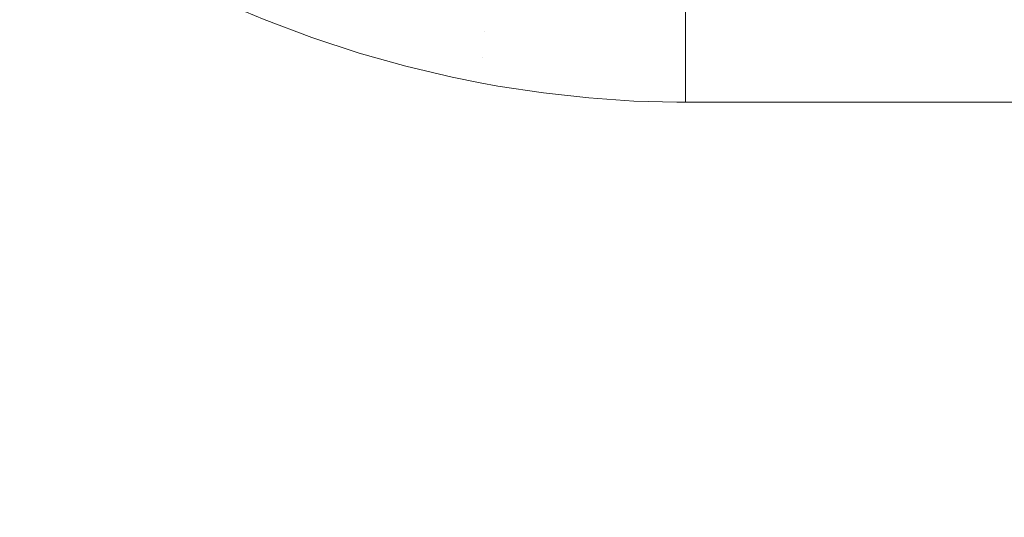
# Model space of a CAD drawing. Header units: centimetres. Extents: x -17.1 to 18.2, y 3.4 to 5.2.
# Tile 92 of 256: x -5.1793 to -5.0608, y 3.5502 to 3.6102. Entities that reach past the tile are written whole.
import ezdxf

# ---------------------------------------------------------------- set-up
doc = ezdxf.new("R2010")
doc.units = ezdxf.units.CM
doc.header["$LTSCALE"] = 2.54
doc.layers.add('Lucido design-1', color=7, linetype='Continuous')

# ---------------------------------------------------------------- blocks, each defined once
blk = doc.blocks.new('Gruppo-4-1')
at = {"color": 7, "linetype": 'Continuous', "lineweight": 9}
blk.add_3dface([(-17.02031, 5.10021, -1872.21551), (-17.02031, 3.50021, -1872.21551), (18.14723, 3.50021, -1872.21551), (18.14723, 5.10021, -1872.21551)], dxfattribs=at)
for points, invisible_edges in [([(-17.02031, 3.50021, -1873.01551), (-5.17966, 3.62597, -1873.01551), (-5.17353, 3.62205, -1873.01551)], 9), ([(-17.02031, 3.50021, -1873.01551), (-5.17353, 3.62205, -1873.01551), (-5.16749, 3.61854, -1873.01551)], 9), ([(-17.02031, 3.50021, -1873.01551), (-5.16749, 3.61854, -1873.01551), (-5.16153, 3.6154, -1873.01551)], 9), ([(-5.12308, 3.61183, -1873.01508), (-5.12333, 3.60874, -1873.01532), (-5.147, 3.61549, -1873.01532), (-5.14649, 3.61851, -1873.01508)], 15), ([(-17.02031, 3.50021, -1873.01551), (-5.16153, 3.6154, -1873.01551), (-5.15565, 3.61262, -1873.01551)], 9), ([(-5.14751, 3.61247, -1873.01547), (-5.147, 3.61549, -1873.01532), (-5.12333, 3.60874, -1873.01532), (-5.12359, 3.60565, -1873.01547)], 15), ([(-5.12308, 3.61183, -1873.01508), (-5.12282, 3.6149, -1873.01474), (-5.09911, 3.61266, -1873.01472), (-5.09911, 3.60893, -1873.01513)], 11), ([(-17.02031, 3.50021, -1873.01551), (-5.15565, 3.61262, -1873.01551), (-5.14984, 3.61016, -1873.01551)], 9), ([(-5.09911, 3.60893, -1873.01513), (-5.09911, 3.61266, -1873.01472), (6.22603, 3.61266, -1873.01472), (6.22603, 3.60957, -1873.01506)], 10), ([(-5.13842, 3.60614, -1873.01551), (-5.1441, 3.60801, -1873.01551), (-5.14984, 3.61016, -1873.01551), (-5.14751, 3.61247, -1873.01547)], 12), ([(-5.14751, 3.61247, -1873.01547), (-5.12359, 3.60565, -1873.01547), (-5.1328, 3.60456, -1873.01551), (-5.13842, 3.60614, -1873.01551)], 11), ([(-5.12333, 3.60874, -1873.01532), (-5.12308, 3.61183, -1873.01508), (-5.09911, 3.60893, -1873.01513)], 11), ([(-5.14984, 3.61016, -1873.01551), (-5.1441, 3.60801, -1873.01551), (-17.02031, 3.50021, -1873.01551)], 10), ([(6.22603, 3.60957, -1873.01506), (6.22603, 3.60893, -1873.01513), (-5.09911, 3.60893, -1873.01513)], 10), ([(-17.02031, 3.50021, -1873.01551), (-5.1441, 3.60801, -1873.01551), (-5.13842, 3.60614, -1873.01551)], 9), ([(-5.12359, 3.60565, -1873.01547), (-5.12333, 3.60874, -1873.01532), (-5.09911, 3.60457, -1873.01542)], 11), ([(-5.09911, 3.60893, -1873.01513), (-5.09911, 3.60457, -1873.01542), (-5.12333, 3.60874, -1873.01532)], 10), ([(-5.09911, 3.60893, -1873.01513), (6.22603, 3.60893, -1873.01513), (6.22603, 3.60457, -1873.01542), (-5.09911, 3.60457, -1873.01542)], 5), ([(-17.02031, 3.50021, -1873.01551), (-5.13842, 3.60614, -1873.01551), (-5.1328, 3.60456, -1873.01551)], 9), ([(-5.12359, 3.60565, -1873.01547), (-5.12723, 3.60323, -1873.01551), (-5.1328, 3.60456, -1873.01551)], 9), ([(-5.12359, 3.60565, -1873.01547), (-5.12384, 3.60257, -1873.01551), (-5.12723, 3.60323, -1873.01551)], 9), ([(-5.11622, 3.60133, -1873.01551), (-5.12171, 3.60216, -1873.01551), (-5.12384, 3.60257, -1873.01551), (-5.12359, 3.60565, -1873.01547)], 12), ([(-5.12359, 3.60565, -1873.01547), (-5.09911, 3.60334, -1873.01545), (-5.11077, 3.60073, -1873.01551), (-5.11622, 3.60133, -1873.01551)], 11), ([(-5.09911, 3.60457, -1873.01542), (-5.09911, 3.60334, -1873.01545), (-5.12359, 3.60565, -1873.01547)], 10), ([(-17.02031, 3.50021, -1873.01551), (-5.1328, 3.60456, -1873.01551), (-5.12723, 3.60323, -1873.01551)], 9), ([(-5.09911, 3.60334, -1873.01545), (-5.09911, 3.60457, -1873.01542), (6.22603, 3.60457, -1873.01542), (6.22603, 3.60334, -1873.01545)], 10), ([(-17.02031, 3.50021, -1873.01551), (-5.12723, 3.60323, -1873.01551), (-5.12384, 3.60257, -1873.01551)], 9), ([(-5.09911, 3.60334, -1873.01545), (-5.10534, 3.60036, -1873.01551), (-5.11077, 3.60073, -1873.01551)], 9), ([(-5.09911, 3.60334, -1873.01545), (-5.10016, 3.60022, -1873.01551), (-5.10534, 3.60036, -1873.01551)], 9), ([(-5.09911, 3.60334, -1873.01545), (-5.09911, 3.60021, -1873.01551), (-5.10016, 3.60022, -1873.01551)], 8), ([(6.22603, 3.60334, -1873.01545), (6.22603, 3.60021, -1873.01551), (-5.09911, 3.60021, -1873.01551), (-5.09911, 3.60334, -1873.01545)], 8), ([(-5.12384, 3.60257, -1873.01551), (-5.12171, 3.60216, -1873.01551), (-17.02031, 3.50021, -1873.01551)], 10), ([(-17.02031, 3.50021, -1873.01551), (-5.12171, 3.60216, -1873.01551), (-5.11622, 3.60133, -1873.01551)], 9), ([(-17.02031, 3.50021, -1873.01551), (-5.11622, 3.60133, -1873.01551), (-5.11077, 3.60073, -1873.01551)], 9), ([(-17.02031, 3.50021, -1873.01551), (-5.11077, 3.60073, -1873.01551), (-5.10534, 3.60036, -1873.01551)], 9), ([(-17.02031, 3.50021, -1873.01551), (-5.10534, 3.60036, -1873.01551), (-5.10016, 3.60022, -1873.01551)], 9), ([(-17.02031, 3.50021, -1873.01551), (-5.10016, 3.60022, -1873.01551), (-5.09911, 3.60021, -1873.01551)], 9), ([(-5.09911, 3.60021, -1873.01551), (6.22603, 3.60021, -1873.01551), (18.14723, 3.50021, -1873.01551), (-17.02031, 3.50021, -1873.01551)], 10)]:
    blk.add_3dface(points, dxfattribs=dict(at, invisible_edges=invisible_edges))
blk = doc.blocks.new('Gruppo-5-1')
at = {"color": 7}
blk.add_blockref('Gruppo-4-1', (0, 0), dxfattribs=at)

msp = doc.modelspace()

# ---------------------------------------------------------------- block references
at = {"layer": 'Lucido design-1', "color": 7}
msp.add_blockref('Gruppo-5-1', (0, 0), dxfattribs=at)

doc.saveas('drawing.dxf')
